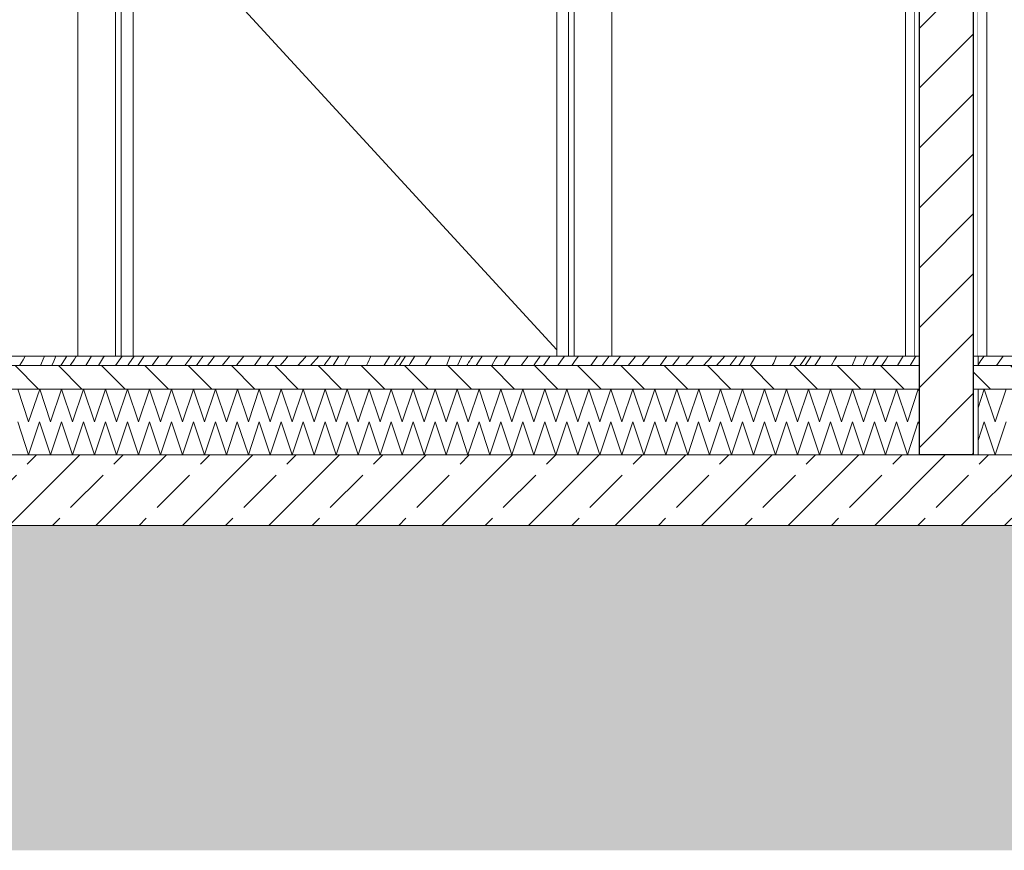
# Model space of a CAD drawing. Header units: millimetres. Extents: x 58537 to 97688, y -8921 to 14216.
# Tile 21 of 145: x 67134 to 69226, y -1050 to 715. Entities that reach past the tile are written whole.
import ezdxf

# ---------------------------------------------------------------- set-up
doc = ezdxf.new("R2010")
doc.units = ezdxf.units.MM
doc.header["$MEASUREMENT"] = 0
doc.linetypes.add('Przerywana', pattern=[240, 120, -120])
doc.linetypes.add('Wipeout_Contour', pattern=[1000, 0, -1000])
for name, color, linetype, lineweight, true_color in [('0_Nr_pióra__85', 7, 'Continuous', 13, 0x80c2ff), ('Nowe_A-Wymiary-Zewnętrzne_Nr_pióra__45', 7, 'Continuous', 15, 0x40a5ff), ('Nowe_A-Wymiary-Zewnętrzne_Nr_pióra__85', 7, 'Continuous', 13, 0x80c2ff)]:
    doc.layers.add(name, color=color, linetype=linetype, lineweight=lineweight, true_color=true_color)
for name, color, linetype in [('Nowe_A-Posadzki', 7, 'Continuous'), ('Nowe_A-Płyta-Grunt', 7, 'Continuous'), ('Nowe_A-Wymiary-Zewnętrzne', 7, 'Continuous'), ('Nowe_A-Ściany-Działowe', 7, 'Continuous'), ('Nowe_Drzwi Archicad', 7, 'Continuous')]:
    doc.layers.add(name, color=color, linetype=linetype)
for name, color, linetype, lineweight in [('Nowe_A-Posadzki_Nr_pióra__174', 7, 'Continuous', 5), ('Nowe_A-Posadzki_Nr_pióra__175', 7, 'Continuous', 5), ('Nowe_A-Posadzki_Nr_pióra__9', 7, 'Continuous', 13), ('Nowe_A-Płyta-Grunt_Nr_pióra__174', 7, 'Continuous', 5), ('Nowe_A-Płyta-Grunt_Nr_pióra__9', 7, 'Continuous', 13), ('Nowe_A-Wymiary-Zewnętrzne_Nr_pióra__46', 5, 'Continuous', 15), ('Nowe_A-Ściany-Działowe_Nr_pióra__27', 7, 'Continuous', 25), ('Nowe_A-Ściany-Działowe_Nr_pióra__47', 7, 'Continuous', 15), ('Nowe_Drzwi Archicad_Nr_pióra__3', 7, 'Continuous', 13)]:
    doc.layers.add(name, color=color, linetype=linetype, lineweight=lineweight)
doc.styles.add('STYL_AUTOMATYCZNY_2', font='arial.ttf')
doc.dimstyles.new('STYL_AUTOMATYCZNY__1', dxfattribs={"dimtxt": 125, "dimasz": 47.5, "dimexe": 0.18, "dimexo": 20, "dimgap": 0, "dimtad": 1, "dimdec": 1, "dimlfac": 0.1, "dimzin": 0, "dimdsep": 46, "dimtxsty": 'STYL_AUTOMATYCZNY_2', "dimblk": 'ARROWHEAD_11', "dimblk1": 'ARROWHEAD_11', "dimblk2": 'ARROWHEAD_11', "dimcen": 0.09, "dimclrd": 256, "dimclre": 256, "dimclrt": 5, "dimadec": 1, "dimazin": 0, "dimtfac": 1, "dimtdec": 4, "dimtmove": 0, "dimatfit": 3, "dimfxl": 0, "dimtolj": 1, "dimtzin": 0, "dimarcsym": 0})
pattern_1 = [(0, (0, 0), (0, 86.60254), [0, -50]), (0, (25, 43.3), (0, 86.60254), [0, -50])]
pattern_2 = [(135, (0, 0), (45.96194, 45.96194), [])]

# ---------------------------------------------------------------- blocks, each defined once
blk = doc.blocks.new('ElemPrzekroju_94')
at = {"layer": 'Nowe_A-Ściany-Działowe', "linetype": 'Continuous', "lineweight": 0, "true_color": 0x000000}
h = blk.add_hatch(dxfattribs=at)
h.set_pattern_fill('Tynk', color=18, style=0, pattern_type=2)
h.set_pattern_definition(pattern_1)
h.paths.add_polyline_path([(69035.1, 2540), (69035.1, 0), (69045.1, 0), (69045.1, 2540)])
h = blk.add_hatch(dxfattribs=at)
h.set_pattern_fill('Bloczki_ceramiczne', color=18, style=0, pattern_type=2)
h.set_pattern_definition([(45, (0, 0), (-63.63961, 63.63961), [])])
h.paths.add_polyline_path([(69160.1, 2550), (69045.1, 2550), (69045.1, 2540), (69045.1, 0), (69045.1, -210), (69160.1, -210), (69160.1, -70), (69160.1, -20)])
h = blk.add_hatch(dxfattribs=at)
h.set_pattern_fill('Tynk', color=18, style=0, pattern_type=2)
h.set_pattern_definition(pattern_1)
h.paths.add_polyline_path([(69160.1, -20), (69170.1, -20), (69170.1, 2550), (69160.1, 2550)])
h = blk.add_hatch(dxfattribs=at)
h.set_pattern_fill('Tynk', color=18, style=0, pattern_type=2)
h.set_pattern_definition(pattern_1)
h.paths.add_polyline_path([(69170.1, -70), (69160.1, -70), (69160.1, -210), (69170.1, -210)])
at = {"layer": 'Nowe_A-Ściany-Działowe_Nr_pióra__27', "color": 7, "linetype": 'Continuous', "lineweight": 25}
blk.add_line((69160.1, -210), (69045.1, -210), dxfattribs=at)
at = {"layer": 'Nowe_A-Ściany-Działowe_Nr_pióra__27', "color": 7, "linetype": 'Continuous', "lineweight": 25, "flags": 128}
for points in [[(69045.1, 2550), (69045.1, 2540), (69045.1, 0), (69045.1, -20), (69045.1, -70), (69045.1, -140), (69045.1, -210)], [(69160.1, 2550), (69160.1, -20), (69160.1, -70), (69160.1, -210)]]:
    blk.add_lwpolyline(points, dxfattribs=at)
at = {"layer": 'Nowe_A-Ściany-Działowe_Nr_pióra__47', "color": 7, "linetype": 'Continuous', "lineweight": 15}
for p, q in [((69035.1, 2540), (69035.1, 0)), ((69170.1, 2540), (69170.1, 0)), ((69170.1, 0), (69170.1, -20)), ((69045.1, 0), (69035.1, 0)), ((69170.1, -20), (69160.1, -20)), ((69170.1, -70), (69160.1, -70)), ((69170.1, -210), (69160.1, -210))]:
    blk.add_line(p, q, dxfattribs=at)
at = {"layer": 'Nowe_A-Ściany-Działowe_Nr_pióra__47', "color": 7, "linetype": 'Continuous', "lineweight": 15, "flags": 128}
blk.add_lwpolyline([(69170.1, -70), (69170.1, -140), (69170.1, -210)], dxfattribs=at)
blk = doc.blocks.new('ElemPrzekroju_95')
at = {"color": 254, "linetype": 'Wipeout_Contour', "lineweight": 0, "ltscale": 678108.142473}
blk.add_wipeout([(65240.1, 2540), (65240.1, 0), (67258.1, 0), (67258.1, 2117), (68392.1, 2117), (68392.1, 0), (69016.1, 0), (69016.1, 2117), (69035.1, 2117), (69035.1, 2540)], dxfattribs=at).dxf.layer = 'Nowe_A-Ściany-Działowe'
blk = doc.blocks.new('ElemPrzekroju_96')
at = {"color": 254, "linetype": 'Wipeout_Contour', "lineweight": 0, "ltscale": 276167.200856}
blk.add_wipeout([(69016.1, 0), (69035.1, 0), (69035.1, 2117), (69016.1, 2117)], dxfattribs=at).dxf.layer = 'Nowe_Drzwi Archicad'
at = {"color": 254, "linetype": 'Wipeout_Contour', "lineweight": 0, "ltscale": 276783.056424}
blk.add_wipeout([(69189.1, 0), (69189.1, 2117), (69170.1, 2117), (69170.1, 0)], dxfattribs=at).dxf.layer = 'Nowe_Drzwi Archicad'
at = {"layer": 'Nowe_Drzwi Archicad_Nr_pióra__3', "color": 7, "linetype": 'Continuous', "lineweight": 13}
for p, q in [((69016.1, 0), (69016.1, 2117)), ((69189.1, 0), (69189.1, 2117))]:
    blk.add_line(p, q, dxfattribs=at)
blk = doc.blocks.new('ElemPrzekroju_97')
at = {"color": 254, "linetype": 'Wipeout_Contour', "lineweight": 0, "ltscale": 269437.526773}
blk.add_wipeout([(67350.1, 2025), (67338.1, 2037), (67338.1, 0), (67350.1, 0)], dxfattribs=at).dxf.layer = 'Nowe_Drzwi Archicad'
at = {"color": 254, "linetype": 'Wipeout_Contour', "lineweight": 0, "ltscale": 273284.664608}
blk.add_wipeout([(68300.1, 2025), (68300.1, 0), (68312.1, 0), (68312.1, 2037)], dxfattribs=at).dxf.layer = 'Nowe_Drzwi Archicad'
at = {"color": 254, "linetype": 'Wipeout_Contour', "lineweight": 0, "ltscale": 269256.399344}
blk.add_wipeout([(67258.1, 0), (67338.1, 0), (67338.1, 2037), (67258.1, 2117)], dxfattribs=at).dxf.layer = 'Nowe_Drzwi Archicad'
at = {"color": 254, "linetype": 'Wipeout_Contour', "lineweight": 0, "ltscale": 273471.40835}
blk.add_wipeout([(68392.1, 2117), (68312.1, 2037), (68312.1, 0), (68392.1, 0)], dxfattribs=at).dxf.layer = 'Nowe_Drzwi Archicad'
at = {"color": 254, "linetype": 'Wipeout_Contour', "lineweight": 0, "ltscale": 269509.655302}
blk.add_wipeout([(67350.1, 0), (67375.1, 0), (67375.1, 2000), (67350.1, 2000)], dxfattribs=at).dxf.layer = 'Nowe_Drzwi Archicad'
at = {"color": 254, "linetype": 'Wipeout_Contour', "lineweight": 0, "ltscale": 273208.851463}
blk.add_wipeout([(68275.1, 2000), (68275.1, 0), (68300.1, 0), (68300.1, 2000)], dxfattribs=at).dxf.layer = 'Nowe_Drzwi Archicad'
at = {"layer": 'Nowe_Drzwi Archicad_Nr_pióra__3', "color": 7, "linetype": 'Continuous', "lineweight": 13}
for p, q in [((67258.1, 2117), (67258.1, 0)), ((68392.1, 0), (68392.1, 2117)), ((67338.1, 0), (67338.1, 2037)), ((68312.1, 2037), (68312.1, 0)), ((67350.1, 0), (67350.1, 2025)), ((68300.1, 2025), (68300.1, 0)), ((67375.1, 0), (67375.1, 2000)), ((68275.1, 2000), (68275.1, 0)), ((68275.1, 13.1), (67375.1, 992.9))]:
    blk.add_line(p, q, dxfattribs=at)
blk = doc.blocks.new('*X382')
at = {"layer": 'Nowe_A-Płyta-Grunt_Nr_pióra__174', "color": 7, "linetype": 'Continuous', "lineweight": 5}
for p, q in [((69170.1, -179.6), (69183.3, -140)), ((69183.3, -140), (69206.6, -210)), ((69206.6, -210), (69230, -140))]:
    blk.add_line(p, q, dxfattribs=at)
blk = doc.blocks.new('*X383')
at = {"layer": 'Nowe_A-Płyta-Grunt_Nr_pióra__174', "color": 7, "linetype": 'Continuous', "lineweight": 5}
for p, q in [((67130, -140), (67153.3, -210)), ((67153.3, -210), (67176.6, -140)), ((67176.6, -140), (67200, -210)), ((67200, -210), (67223.3, -140)), ((67223.3, -140), (67246.6, -210)), ((67246.6, -210), (67270, -140)), ((67270, -140), (67293.3, -210)), ((67293.3, -210), (67316.6, -140)), ((67316.6, -140), (67340, -210)), ((67340, -210), (67363.3, -140)), ((67363.3, -140), (67386.6, -210)), ((67386.6, -210), (67410, -140)), ((67410, -140), (67433.3, -210)), ((67433.3, -210), (67456.6, -140)), ((67456.6, -140), (67480, -210)), ((67480, -210), (67503.3, -140)), ((67503.3, -140), (67526.6, -210)), ((67526.6, -210), (67550, -140)), ((67550, -140), (67573.3, -210)), ((67573.3, -210), (67596.6, -140)), ((67596.6, -140), (67620, -210)), ((67620, -210), (67643.3, -140)), ((67643.3, -140), (67666.6, -210)), ((67666.6, -210), (67690, -140)), ((67690, -140), (67713.3, -210)), ((67713.3, -210), (67736.6, -140)), ((67736.6, -140), (67760, -210)), ((67760, -210), (67783.3, -140)), ((67783.3, -140), (67806.6, -210)), ((67806.6, -210), (67830, -140)), ((67830, -140), (67853.3, -210)), ((67853.3, -210), (67876.6, -140)), ((67876.6, -140), (67900, -210)), ((67900, -210), (67923.3, -140)), ((67923.3, -140), (67946.6, -210)), ((67946.6, -210), (67970, -140)), ((67970, -140), (67993.3, -210)), ((67993.3, -210), (68016.6, -140)), ((68016.6, -140), (68040, -210)), ((68040, -210), (68063.3, -140)), ((68063.3, -140), (68086.6, -210)), ((68086.6, -210), (68110, -140)), ((68110, -140), (68133.3, -210)), ((68133.3, -210), (68156.6, -140)), ((68156.6, -140), (68180, -210)), ((68180, -210), (68203.3, -140)), ((68203.3, -140), (68226.6, -210)), ((68226.6, -210), (68250, -140)), ((68250, -140), (68273.3, -210)), ((68273.3, -210), (68296.6, -140)), ((68296.6, -140), (68320, -210)), ((68320, -210), (68343.3, -140)), ((68343.3, -140), (68366.6, -210)), ((68366.6, -210), (68390, -140)), ((68390, -140), (68413.3, -210)), ((68413.3, -210), (68436.6, -140)), ((68436.6, -140), (68460, -210)), ((68460, -210), (68483.3, -140)), ((68483.3, -140), (68506.6, -210)), ((68506.6, -210), (68530, -140)), ((68530, -140), (68553.3, -210)), ((68553.3, -210), (68576.6, -140)), ((68576.6, -140), (68600, -210)), ((68600, -210), (68623.3, -140)), ((68623.3, -140), (68646.6, -210)), ((68646.6, -210), (68670, -140)), ((68670, -140), (68693.3, -210)), ((68693.3, -210), (68716.6, -140)), ((68716.6, -140), (68740, -210)), ((68740, -210), (68763.3, -140)), ((68763.3, -140), (68786.6, -210)), ((68786.6, -210), (68810, -140)), ((68810, -140), (68833.3, -210)), ((68833.3, -210), (68856.6, -140)), ((68856.6, -140), (68880, -210)), ((68880, -210), (68903.3, -140)), ((68903.3, -140), (68926.6, -210)), ((68926.6, -210), (68950, -140)), ((68950, -140), (68973.3, -210)), ((68973.3, -210), (68996.6, -140)), ((68996.6, -140), (69020, -210)), ((69020, -210), (69043.3, -140)), ((69043.3, -140), (69045.1, -145.4))]:
    blk.add_line(p, q, dxfattribs=at)
blk = doc.blocks.new('ElemPrzekroju_346')
at = {"layer": 'Nowe_A-Płyta-Grunt', "linetype": 'Continuous', "lineweight": 0, "true_color": 0x000000}
h = blk.add_hatch(dxfattribs=at)
h.set_pattern_fill('Beton_zbrojony', color=18, style=0, pattern_type=2)
h.set_pattern_definition([(45, (0, 0), (-91.92388, 91.92388), []), (45, (-45.96, 45.96), (-91.92388, 91.92388), [97.5, -32.5])])
h.paths.add_polyline_path([(65230.1, -360), (75380.1, -360), (75380.1, -210), (75130.1, -210), (72130.1, -210), (71870.1, -210), (69170.1, -210), (69045.1, -210), (65230.1, -210)])
h = blk.add_hatch(dxfattribs=at)
h.set_pattern_fill('Piasek', color=18, style=0, pattern_type=2)
h.set_pattern_definition([(45, (0, 175), (-55.68466, 55.68466), [0, -52.5, 0, -78.75]), (110, (175, 175), (74.00079, 26.93409), [0, -38.5, 0, -66.5])])
h.paths.add_polyline_path([(65230.1, -1050), (75380.1, -1050), (75380.1, -360), (65230.1, -360)])
at = {"layer": 'Nowe_A-Płyta-Grunt_Nr_pióra__9', "color": 7, "linetype": 'Continuous', "lineweight": 13}
for p, q in [((69045.1, -210), (65230.1, -210)), ((71870.1, -210), (69170.1, -210)), ((75380.1, -360), (65230.1, -360))]:
    blk.add_line(p, q, dxfattribs=at)
at = {"layer": 'Nowe_A-Płyta-Grunt', "lineweight": 0}
for name in ['*X383', '*X382']:
    blk.add_blockref(name, (0, 0), dxfattribs=at)
blk = doc.blocks.new('*X417')
at = {"layer": 'Nowe_A-Posadzki_Nr_pióra__175', "color": 7, "linetype": 'Continuous', "lineweight": 5}
for p, q in [((69176.4, -9.4), (69183.3, 0)), ((69209.5, -20), (69223.8, 0)), ((69170.1, -18.6), (69176.4, -9.4))]:
    blk.add_line(p, q, dxfattribs=at)
blk = doc.blocks.new('*X418')
at = {"layer": 'Nowe_A-Posadzki_Nr_pióra__175', "color": 7, "linetype": 'Continuous', "lineweight": 5}
for p, q in [((67133.8, -20), (67134.4, -19)), ((67134.4, -19), (67141.3, -7.6)), ((67141.3, -7.6), (67146.1, 0)), ((67186.2, -1.5), (67178.7, -20)), ((67186.8, 0), (67186.2, -1.5)), ((67206.5, -10.7), (67202.2, -20)), ((67211.3, 0), (67206.5, -10.7)), ((67222, -20), (67223.3, -17.9)), ((67223.3, -17.9), (67225.8, -13.9)), ((67225.8, -13.9), (67228.3, -10)), ((67228.3, -10), (67230.8, -6)), ((67230.8, -6), (67233.3, -2.1)), ((67233.3, -2.1), (67234.6, 0)), ((67241.6, -20), (67250.7, -6.6)), ((67250.7, -6.6), (67253.7, -1.9)), ((67253.7, -1.9), (67254.9, 0)), ((67274.9, -20), (67283.2, -6)), ((67283.2, -6), (67286.9, 0)), ((67301.7, -20), (67312.6, -2.5)), ((67312.6, -2.5), (67314.2, 0)), ((67337.8, -20), (67352, 0)), ((67364.1, -20), (67366.4, -16.6)), ((67366.4, -16.6), (67377.6, 0)), ((67385, -20), (67398.2, -0.8)), ((67398.2, -0.8), (67398.8, 0)), ((67415.7, -20), (67421.8, -11)), ((67421.8, -11), (67429.5, 0)), ((67444.9, -20), (67452.2, -9.4)), ((67452.2, -9.4), (67459.1, 0)), ((67485.3, -20), (67499.6, 0)), ((67509.8, -20), (67517.8, -8.7)), ((67517.8, -8.7), (67524.2, 0)), ((67533.2, -20), (67542.9, -7)), ((67542.9, -7), (67548.3, 0)), ((67564.7, -20), (67568.2, -15.6)), ((67568.2, -15.6), (67577.2, -4.2)), ((67577.2, -4.2), (67580.6, 0)), ((67594.7, -20), (67595.5, -18.9)), ((67595.5, -18.9), (67610.7, 0)), ((67633, -20), (67639.3, -11.1)), ((67639.3, -11.1), (67647.2, 0)), ((67659.3, -20), (67672.2, -3)), ((67672.2, -3), (67674, 0)), ((67687.3, -20), (67690.8, -15.6)), ((67690.8, -15.6), (67697.9, -7.6)), ((67697.9, -7.6), (67703.9, 0)), ((67725.1, -20), (67725.8, -19.3)), ((67725.8, -19.3), (67740.5, -2.7)), ((67740.5, -2.7), (67742.6, 0)), ((67752.3, -20), (67769.9, 0)), ((67780.9, -20), (67784.9, -14.3)), ((67784.9, -14.3), (67795.3, 0)), ((67800.1, -20), (67812.5, 0)), ((67824.1, -20), (67833.6, -3.3)), ((67833.6, -3.3), (67835.5, 0)), ((67871, -20), (67874, -14)), ((67874, -14), (67879.9, 0)), ((67908.4, -19.6), (67908.1, -20)), ((67920.8, 0), (67908.4, -19.6)), ((67929.7, -20), (67932.6, -16.1)), ((67932.6, -16.1), (67935.7, -11.7)), ((67935.7, -11.7), (67938.8, -7.2)), ((67938.8, -7.2), (67941.7, -2.7)), ((67940.8, -20), (67953.8, 0)), ((67941.7, -2.7), (67943.4, 0)), ((67961.4, -20), (67963.9, -15.9)), ((67963.9, -15.9), (67973.9, 0)), ((67995.9, -20), (67996.5, -19)), ((67996.5, -19), (68003.4, -7.6)), ((68003.4, -7.6), (68008.2, 0)), ((68048.3, -1.5), (68040.8, -20)), ((68048.9, 0), (68048.3, -1.5)), ((68068.6, -10.7), (68064.3, -20)), ((68073.4, 0), (68068.6, -10.7)), ((68084.1, -20), (68085.4, -17.9)), ((68085.4, -17.9), (68087.9, -13.9)), ((68087.9, -13.9), (68090.4, -10)), ((68090.4, -10), (68092.9, -6)), ((68092.9, -6), (68095.4, -2.1)), ((68095.4, -2.1), (68096.7, 0)), ((68103.7, -20), (68112.8, -6.6)), ((68112.8, -6.6), (68115.8, -1.9)), ((68115.8, -1.9), (68117, 0)), ((68137, -20), (68145.3, -6)), ((68145.3, -6), (68149, 0)), ((68163.8, -20), (68174.7, -2.5)), ((68174.7, -2.5), (68176.3, 0)), ((68199.9, -20), (68214.1, 0)), ((68226.2, -20), (68228.5, -16.6)), ((68228.5, -16.6), (68239.7, 0)), ((68247.1, -20), (68260.3, -0.8)), ((68260.3, -0.8), (68260.9, 0)), ((68277.8, -20), (68283.9, -11)), ((68283.9, -11), (68291.6, 0)), ((68307, -20), (68314.3, -9.4)), ((68314.3, -9.4), (68321.2, 0)), ((68347.4, -20), (68361.7, 0)), ((68371.9, -20), (68379.9, -8.7)), ((68379.9, -8.7), (68386.3, 0)), ((68395.3, -20), (68405, -7)), ((68405, -7), (68410.4, 0)), ((68426.9, -20), (68430.3, -15.6)), ((68430.3, -15.6), (68439.3, -4.2)), ((68439.3, -4.2), (68442.7, 0)), ((68456.8, -20), (68457.6, -18.9)), ((68457.6, -18.9), (68472.8, 0)), ((68495.1, -20), (68501.4, -11.1)), ((68501.4, -11.1), (68509.3, 0)), ((68521.4, -20), (68534.3, -3)), ((68534.3, -3), (68536.1, 0)), ((68549.4, -20), (68552.9, -15.6)), ((68552.9, -15.6), (68560, -7.6)), ((68560, -7.6), (68566, 0)), ((68587.2, -20), (68587.9, -19.3)), ((68587.9, -19.3), (68602.6, -2.7)), ((68602.6, -2.7), (68604.7, 0)), ((68614.4, -20), (68632, 0)), ((68643, -20), (68647, -14.3)), ((68647, -14.3), (68657.4, 0)), ((68662.2, -20), (68674.6, 0)), ((68686.2, -20), (68695.7, -3.3)), ((68695.7, -3.3), (68697.6, 0)), ((68733.1, -20), (68736.1, -14)), ((68736.1, -14), (68742, 0)), ((68770.5, -19.6), (68770.2, -20)), ((68782.9, 0), (68770.5, -19.6)), ((68791.8, -20), (68794.7, -16.1)), ((68794.7, -16.1), (68797.8, -11.7)), ((68797.8, -11.7), (68800.9, -7.2)), ((68800.9, -7.2), (68803.8, -2.7)), ((68802.9, -20), (68815.9, 0)), ((68803.8, -2.7), (68805.5, 0)), ((68823.5, -20), (68826, -15.9)), ((68826, -15.9), (68836, 0)), ((68858, -20), (68858.6, -19)), ((68858.6, -19), (68865.5, -7.6)), ((68865.5, -7.6), (68870.3, 0)), ((68910.4, -1.5), (68902.9, -20)), ((68911, 0), (68910.4, -1.5)), ((68930.7, -10.7), (68926.4, -20)), ((68935.5, 0), (68930.7, -10.7)), ((68946.2, -20), (68947.5, -17.9)), ((68947.5, -17.9), (68950, -13.9)), ((68950, -13.9), (68952.5, -10)), ((68952.5, -10), (68955, -6)), ((68955, -6), (68957.5, -2.1)), ((68957.5, -2.1), (68958.9, 0)), ((68965.8, -20), (68975, -6.6)), ((68975, -6.6), (68977.9, -1.9)), ((68977.9, -1.9), (68979.1, 0)), ((68999.1, -20), (69007.4, -6)), ((69007.4, -6), (69011.1, 0)), ((69025.9, -20), (69036.8, -2.5)), ((69036.8, -2.5), (69038.4, 0))]:
    blk.add_line(p, q, dxfattribs=at)
blk = doc.blocks.new('*X419')
at = {"layer": 'Nowe_A-Posadzki_Nr_pióra__174', "color": 7, "linetype": 'Continuous', "lineweight": 5}
for p, q in [((67130, -70), (67153.3, -140)), ((67153.3, -140), (67176.7, -70)), ((67176.7, -70), (67200, -140)), ((67200, -140), (67223.3, -70)), ((67223.3, -70), (67246.7, -140)), ((67246.7, -140), (67270, -70)), ((67270, -70), (67293.3, -140)), ((67293.3, -140), (67316.7, -70)), ((67316.7, -70), (67340, -140)), ((67340, -140), (67363.3, -70)), ((67363.3, -70), (67386.7, -140)), ((67386.7, -140), (67410, -70)), ((67410, -70), (67433.3, -140)), ((67433.3, -140), (67456.7, -70)), ((67456.7, -70), (67480, -140)), ((67480, -140), (67503.3, -70)), ((67503.3, -70), (67526.7, -140)), ((67526.7, -140), (67550, -70)), ((67550, -70), (67573.3, -140)), ((67573.3, -140), (67596.7, -70)), ((67596.7, -70), (67620, -140)), ((67620, -140), (67643.3, -70)), ((67643.3, -70), (67666.7, -140)), ((67666.7, -140), (67690, -70)), ((67690, -70), (67713.3, -140)), ((67713.3, -140), (67736.7, -70)), ((67736.7, -70), (67760, -140)), ((67760, -140), (67783.3, -70)), ((67783.3, -70), (67806.7, -140)), ((67806.7, -140), (67830, -70)), ((67830, -70), (67853.3, -140)), ((67853.3, -140), (67876.7, -70)), ((67876.7, -70), (67900, -140)), ((67900, -140), (67923.3, -70)), ((67923.3, -70), (67946.7, -140)), ((67946.7, -140), (67970, -70)), ((67970, -70), (67993.3, -140)), ((67993.3, -140), (68016.7, -70)), ((68016.7, -70), (68040, -140)), ((68040, -140), (68063.3, -70)), ((68063.3, -70), (68086.7, -140)), ((68086.7, -140), (68110, -70)), ((68110, -70), (68133.3, -140)), ((68133.3, -140), (68156.7, -70)), ((68156.7, -70), (68180, -140)), ((68180, -140), (68203.3, -70)), ((68203.3, -70), (68226.7, -140)), ((68226.7, -140), (68250, -70)), ((68250, -70), (68273.3, -140)), ((68273.3, -140), (68296.7, -70)), ((68296.7, -70), (68320, -140)), ((68320, -140), (68343.3, -70)), ((68343.3, -70), (68366.7, -140)), ((68366.7, -140), (68390, -70)), ((68390, -70), (68413.3, -140)), ((68413.3, -140), (68436.7, -70)), ((68436.7, -70), (68460, -140)), ((68460, -140), (68483.3, -70)), ((68483.3, -70), (68506.7, -140)), ((68506.7, -140), (68530, -70)), ((68530, -70), (68553.3, -140)), ((68553.3, -140), (68576.7, -70)), ((68576.7, -70), (68600, -140)), ((68600, -140), (68623.3, -70)), ((68623.3, -70), (68646.7, -140)), ((68646.7, -140), (68670, -70)), ((68670, -70), (68693.3, -140)), ((68693.3, -140), (68716.7, -70)), ((68716.7, -70), (68740, -140)), ((68740, -140), (68763.3, -70)), ((68763.3, -70), (68786.7, -140)), ((68786.7, -140), (68810, -70)), ((68810, -70), (68833.3, -140)), ((68833.3, -140), (68856.7, -70)), ((68856.7, -70), (68880, -140)), ((68880, -140), (68903.3, -70)), ((68903.3, -70), (68926.7, -140)), ((68926.7, -140), (68950, -70)), ((68950, -70), (68973.3, -140)), ((68973.3, -140), (68996.7, -70)), ((68996.7, -70), (69020, -140)), ((69020, -140), (69043.3, -70)), ((69043.3, -70), (69045.1, -75.2))]:
    blk.add_line(p, q, dxfattribs=at)
blk = doc.blocks.new('*X420')
at = {"layer": 'Nowe_A-Posadzki_Nr_pióra__174', "color": 7, "linetype": 'Continuous', "lineweight": 5}
for p, q in [((69170.1, -109.8), (69183.3, -70)), ((69183.3, -70), (69206.7, -140)), ((69206.7, -140), (69230, -70))]:
    blk.add_line(p, q, dxfattribs=at)
blk = doc.blocks.new('ElemPrzekroju_365')
at = {"layer": 'Nowe_A-Posadzki', "linetype": 'Continuous', "lineweight": 0, "true_color": 0x000000}
h = blk.add_hatch(dxfattribs=at)
h.set_pattern_fill('Cegła_zwykła', color=18, style=0, pattern_type=2)
h.set_pattern_definition(pattern_2)
h.paths.add_polyline_path([(65240.1, -20), (65240.1, -70), (69045.1, -70), (69045.1, -20)])
h = blk.add_hatch(dxfattribs=at)
h.set_pattern_fill('Cegła_zwykła', color=18, style=0, pattern_type=2)
h.set_pattern_definition(pattern_2)
h.paths.add_polyline_path([(69160.1, -70), (69170.1, -70), (71870.1, -70), (71880.1, -70), (71880.1, -20), (71870.1, -20), (69170.1, -20), (69160.1, -20)])
at = {"layer": 'Nowe_A-Posadzki_Nr_pióra__9', "color": 7, "linetype": 'Continuous', "lineweight": 13}
for p, q in [((69035.1, 0), (65240.1, 0)), ((71870.1, 0), (69170.1, 0)), ((69045.1, -20), (65240.1, -20)), ((71870.1, -20), (69170.1, -20)), ((69045.1, -70), (65240.1, -70)), ((71870.1, -70), (69170.1, -70))]:
    blk.add_line(p, q, dxfattribs=at)
at = {"layer": 'Nowe_A-Posadzki', "lineweight": 0}
for name in ['*X417', '*X418', '*X419', '*X420']:
    blk.add_blockref(name, (0, 0), dxfattribs=at)
blk = doc.blocks.new('*D628')
at = {"layer": 'Nowe_A-Wymiary-Zewnętrzne_Nr_pióra__45', "linetype": 'Continuous', "lineweight": 15, "true_color": 0x40a5ff}
for points in [[(90247.8, 2200), (90248.7, 2195.2), (90251.4, 2191.2), (90255.5, 2188.5), (90260.3, 2187.5), (90265, 2188.5), (90269.1, 2191.2), (90271.8, 2195.2), (90272.8, 2200), (90271.8, 2204.8), (90269.1, 2208.8), (90265, 2211.5), (90260.3, 2212.5), (90255.5, 2211.5), (90251.4, 2208.8), (90248.7, 2204.8)], [(90247.8, 0), (90248.7, -4.8), (90251.4, -8.8), (90255.5, -11.5), (90260.3, -12.5), (90265, -11.5), (90269.1, -8.8), (90271.8, -4.8), (90272.8, 0), (90271.8, 4.8), (90269.1, 8.8), (90265, 11.5), (90260.3, 12.5), (90255.5, 11.5), (90251.4, 8.8), (90248.7, 4.8)]]:
    blk.add_hatch(color=161, dxfattribs=at).paths.add_polyline_path(points)
at = {"layer": 'Nowe_A-Wymiary-Zewnętrzne_Nr_pióra__45', "color": 161, "linetype": 'Continuous', "lineweight": 15, "true_color": 0x40a5ff}
for centre in [(90260.3, 2200), (90260.3, 0)]:
    blk.add_circle(centre, 12.5, dxfattribs=at)
at = {"layer": 'Nowe_A-Wymiary-Zewnętrzne_Nr_pióra__85', "color": 151, "linetype": 'Continuous', "lineweight": 13, "true_color": 0x80c2ff}
for p, q in [((90247.8, 2200), (90213.4, 2200)), ((90307.1, 2200), (90272.8, 2200)), ((90260.3, 12.5), (90260.3, 2187.5)), ((90247.8, 0), (90213.4, 0)), ((90307.1, 0), (90272.8, 0)), ((90260.3, -25), (90260.3, -12.5))]:
    blk.add_line(p, q, dxfattribs=at)
at = {"layer": 'Nowe_A-Wymiary-Zewnętrzne_Nr_pióra__46', "color": 5, "lineweight": 15, "char_height": 125, "attachment_point": 7, "rotation": 90, "style": 'STYL_AUTOMATYCZNY_2'}
for s, insert in [('\\A1;{\\pql;\\fArial|b0|i0|c238|p0;\\W1.000000;34,0}', (90235.3, 1853.9)), ('\\A1;{\\pql;\\fArial|b0|i0|c238|p0;\\W1.000000;220,0}', (90235.3, 718.7))]:
    blk.add_mtext(s, dxfattribs=dict(at, insert=insert))
blk = doc.blocks.new('ARROWHEAD_11')
at = {"color": 0, "linetype": 'Continuous', "lineweight": 0}
blk.add_line((0, 0), (-1, 0), dxfattribs=at)
at = {"color": 0, "linetype": 'Continuous', "lineweight": 0, "const_width": 0.25, "flags": 128}
blk.add_lwpolyline([(-0.125, 0, 1), (0.125, 0, 1)], format="xyb", close=True, dxfattribs=at)
blk = doc.blocks.new('*D642')
at = {"layer": 'Nowe_A-Wymiary-Zewnętrzne_Nr_pióra__45', "linetype": 'Continuous', "lineweight": 15, "true_color": 0x40a5ff}
for points in [[(93212.8, -140), (93213.7, -144.8), (93216.4, -148.8), (93220.5, -151.5), (93225.3, -152.5), (93230, -151.5), (93234.1, -148.8), (93236.8, -144.8), (93237.8, -140), (93236.8, -135.2), (93234.1, -131.2), (93230, -128.5), (93225.3, -127.5), (93220.5, -128.5), (93216.4, -131.2), (93213.7, -135.2)], [(93212.8, -320), (93213.7, -324.8), (93216.4, -328.8), (93220.5, -331.5), (93225.3, -332.5), (93230, -331.5), (93234.1, -328.8), (93236.8, -324.8), (93237.8, -320), (93236.8, -315.2), (93234.1, -311.2), (93230, -308.5), (93225.3, -307.5), (93220.5, -308.5), (93216.4, -311.2), (93213.7, -315.2)]]:
    blk.add_hatch(color=161, dxfattribs=at).paths.add_polyline_path(points)
at = {"layer": 'Nowe_A-Wymiary-Zewnętrzne_Nr_pióra__45', "color": 161, "linetype": 'Continuous', "lineweight": 15, "true_color": 0x40a5ff}
for centre in [(93225.3, -140), (93225.3, -320)]:
    blk.add_circle(centre, 12.5, dxfattribs=at)
at = {"layer": 'Nowe_A-Wymiary-Zewnętrzne_Nr_pióra__85', "color": 151, "linetype": 'Continuous', "lineweight": 13, "true_color": 0x80c2ff}
for p, q in [((93212.8, -140), (93178.4, -140)), ((93272.1, -140), (93237.8, -140)), ((93225.3, -307.5), (93225.3, -152.5)), ((93212.8, -320), (93178.4, -320)), ((93225.3, -345), (93225.3, -332.5)), ((93272.1, -320), (93237.8, -320))]:
    blk.add_line(p, q, dxfattribs=at)
at = {"layer": 'Nowe_A-Wymiary-Zewnętrzne_Nr_pióra__46', "color": 5, "lineweight": 15, "insert": (93200.3, -666.1), "char_height": 125, "attachment_point": 7, "rotation": 90, "style": 'STYL_AUTOMATYCZNY_2'}
blk.add_mtext('\\A1;{\\pql;\\fArial|b0|i0|c238|p0;\\W1.000000;18,0}', dxfattribs=at)
blk = doc.blocks.new('*D643')
at = {"layer": 'Nowe_A-Wymiary-Zewnętrzne_Nr_pióra__45', "linetype": 'Continuous', "lineweight": 15, "true_color": 0x40a5ff}
for points in [[(93212.8, 0), (93213.7, -4.8), (93216.4, -8.8), (93220.5, -11.5), (93225.3, -12.5), (93230, -11.5), (93234.1, -8.8), (93236.8, -4.8), (93237.8, 0), (93236.8, 4.8), (93234.1, 8.8), (93230, 11.5), (93225.3, 12.5), (93220.5, 11.5), (93216.4, 8.8), (93213.7, 4.8)], [(93212.8, -140), (93213.7, -144.8), (93216.4, -148.8), (93220.5, -151.5), (93225.3, -152.5), (93230, -151.5), (93234.1, -148.8), (93236.8, -144.8), (93237.8, -140), (93236.8, -135.2), (93234.1, -131.2), (93230, -128.5), (93225.3, -127.5), (93220.5, -128.5), (93216.4, -131.2), (93213.7, -135.2)]]:
    blk.add_hatch(color=161, dxfattribs=at).paths.add_polyline_path(points)
at = {"layer": 'Nowe_A-Wymiary-Zewnętrzne_Nr_pióra__45', "color": 161, "linetype": 'Continuous', "lineweight": 15, "true_color": 0x40a5ff}
blk.add_circle((93225.3, 0), 12.5, dxfattribs=at)
at = {"layer": 'Nowe_A-Wymiary-Zewnętrzne_Nr_pióra__85', "color": 151, "linetype": 'Continuous', "lineweight": 13, "true_color": 0x80c2ff}
for p, q in [((93212.8, 0), (93178.4, 0)), ((93272.1, 0), (93237.8, 0)), ((93225.3, -127.5), (93225.3, -12.5))]:
    blk.add_line(p, q, dxfattribs=at)
blk = doc.blocks.new('*D644')
at = {"layer": 'Nowe_A-Wymiary-Zewnętrzne_Nr_pióra__45', "linetype": 'Continuous', "lineweight": 15, "true_color": 0x40a5ff}
for points in [[(93212.8, 2200), (93213.7, 2195.2), (93216.4, 2191.2), (93220.5, 2188.5), (93225.3, 2187.5), (93230, 2188.5), (93234.1, 2191.2), (93236.8, 2195.2), (93237.8, 2200), (93236.8, 2204.8), (93234.1, 2208.8), (93230, 2211.5), (93225.3, 2212.5), (93220.5, 2211.5), (93216.4, 2208.8), (93213.7, 2204.8)], [(93212.8, 0), (93213.7, -4.8), (93216.4, -8.8), (93220.5, -11.5), (93225.3, -12.5), (93230, -11.5), (93234.1, -8.8), (93236.8, -4.8), (93237.8, 0), (93236.8, 4.8), (93234.1, 8.8), (93230, 11.5), (93225.3, 12.5), (93220.5, 11.5), (93216.4, 8.8), (93213.7, 4.8)]]:
    blk.add_hatch(color=161, dxfattribs=at).paths.add_polyline_path(points)
at = {"layer": 'Nowe_A-Wymiary-Zewnętrzne_Nr_pióra__45', "color": 161, "linetype": 'Continuous', "lineweight": 15, "true_color": 0x40a5ff}
for centre in [(93225.3, 2200), (93225.3, 0)]:
    blk.add_circle(centre, 12.5, dxfattribs=at)
at = {"layer": 'Nowe_A-Wymiary-Zewnętrzne_Nr_pióra__85', "color": 151, "linetype": 'Continuous', "lineweight": 13, "true_color": 0x80c2ff}
for p, q in [((93212.8, 2200), (93178.4, 2200)), ((93272.1, 2200), (93237.8, 2200)), ((93225.3, 12.5), (93225.3, 2187.5)), ((93212.8, 0), (93178.4, 0)), ((93272.1, 0), (93237.8, 0))]:
    blk.add_line(p, q, dxfattribs=at)
at = {"layer": 'Nowe_A-Wymiary-Zewnętrzne_Nr_pióra__46', "color": 5, "lineweight": 15, "char_height": 125, "attachment_point": 7, "rotation": 90, "style": 'STYL_AUTOMATYCZNY_2'}
for s, insert in [('\\A1;{\\pql;\\fArial|b0|i0|c238|p0;\\W1.000000;220,0}', (93200.3, 1052.3)), ('\\A1;{\\pql;\\fArial|b0|i0|c238|p0;\\W1.000000;14,0}', (93200.3, 12.5))]:
    blk.add_mtext(s, dxfattribs=dict(at, insert=insert))
blk = doc.blocks.new('*D659')
at = {"layer": 'Nowe_A-Wymiary-Zewnętrzne_Nr_pióra__45', "linetype": 'Continuous', "lineweight": 15, "true_color": 0x40a5ff}
for points in [[(93474.8, 12846.4), (93475.7, 12841.6), (93478.4, 12837.5), (93482.5, 12834.8), (93487.3, 12833.9), (93492.1, 12834.8), (93496.1, 12837.5), (93498.8, 12841.6), (93499.8, 12846.4), (93498.8, 12851.2), (93496.1, 12855.2), (93492.1, 12857.9), (93487.3, 12858.9), (93482.5, 12857.9), (93478.4, 12855.2), (93475.7, 12851.2)], [(93474.8, 0), (93475.7, -4.8), (93478.4, -8.8), (93482.5, -11.5), (93487.3, -12.5), (93492.1, -11.5), (93496.1, -8.8), (93498.8, -4.8), (93499.8, 0), (93498.8, 4.8), (93496.1, 8.8), (93492.1, 11.5), (93487.3, 12.5), (93482.5, 11.5), (93478.4, 8.8), (93475.7, 4.8)]]:
    blk.add_hatch(color=161, dxfattribs=at).paths.add_polyline_path(points)
at = {"layer": 'Nowe_A-Wymiary-Zewnętrzne_Nr_pióra__45', "color": 161, "linetype": 'Continuous', "lineweight": 15, "true_color": 0x40a5ff}
for centre in [(93487.3, 12846.4), (93487.3, 0)]:
    blk.add_circle(centre, 12.5, dxfattribs=at)
at = {"layer": 'Nowe_A-Wymiary-Zewnętrzne_Nr_pióra__85', "color": 151, "linetype": 'Continuous', "lineweight": 13, "true_color": 0x80c2ff}
for p, q in [((93487.3, 12858.9), (93487.3, 12871.4)), ((93474.8, 12846.4), (93440.4, 12846.4)), ((93534.2, 12846.4), (93499.8, 12846.4)), ((93487.3, 12.5), (93487.3, 12833.9)), ((93474.8, 0), (93440.4, 0)), ((93534.2, 0), (93499.8, 0)), ((93487.3, -25), (93487.3, -12.5))]:
    blk.add_line(p, q, dxfattribs=at)
at = {"layer": 'Nowe_A-Wymiary-Zewnętrzne_Nr_pióra__46', "color": 5, "lineweight": 15, "insert": (93462.3, 6137.2), "char_height": 125, "attachment_point": 7, "rotation": 90, "style": 'STYL_AUTOMATYCZNY_2'}
blk.add_mtext('\\A1;{\\pql;\\fArial|b0|i0|c238|p0;\\W1.000000;1\xa0284,6}', dxfattribs=at)
blk = doc.blocks.new('D Przekrój_STORY_MARKER')
at = {"layer": '0_Nr_pióra__85', "color": 151, "linetype": 'Przerywana', "lineweight": 13, "true_color": 0x80c2ff}
blk.add_line((62199.3, 0), (94026.2, 0), dxfattribs=at)

msp = doc.modelspace()

# ---------------------------------------------------------------- block references
at = {"layer": 'Nowe_A-Ściany-Działowe', "lineweight": 0}
msp.add_blockref('ElemPrzekroju_94', (0, 0), dxfattribs=at)

# ---------------------------------------------------------------- next in the draw order: block references
at = {"layer": 'Nowe_A-Płyta-Grunt', "lineweight": 0}
msp.add_blockref('ElemPrzekroju_346', (0, 0), dxfattribs=at)
at = {"layer": 'Nowe_A-Ściany-Działowe', "lineweight": 0}
msp.add_blockref('ElemPrzekroju_95', (0, 0), dxfattribs=at)

# ---------------------------------------------------------------- next in the draw order: block references
at = {"layer": 'Nowe_Drzwi Archicad', "lineweight": 0}
for name in ['ElemPrzekroju_97', 'ElemPrzekroju_96']:
    msp.add_blockref(name, (0, 0), dxfattribs=at)

# ---------------------------------------------------------------- next in the draw order: dimensions: what is measured, and where the dimension line sits
at = {"layer": 'Nowe_A-Wymiary-Zewnętrzne', "color": 151, "linetype": 'Continuous', "lineweight": 13, "true_color": 0x80c2ff}
dim = msp.add_linear_dim(base=(93225.25, -140), p1=(63270.07, -320), p2=(63270.07, -140), angle=90, dimstyle='STYL_AUTOMATYCZNY__1', dxfattribs=at)
dim.commit()
dim.dimension.update_dxf_attribs({"geometry": '*D642', "text_midpoint": (93137.75, -504.33), "dimtype": 160, "text_rotation": 90})

# ---------------------------------------------------------------- next in the draw order: block references
at = {"linetype": 'Continuous', "lineweight": 0}
msp.add_blockref('D Przekrój_STORY_MARKER', (0, 0), dxfattribs=at)
at = {"layer": 'Nowe_A-Posadzki', "lineweight": 0}
msp.add_blockref('ElemPrzekroju_365', (0, 0), dxfattribs=at)

# ---------------------------------------------------------------- next in the draw order: dimensions: what is measured, and where the dimension line sits
at = {"layer": 'Nowe_A-Wymiary-Zewnętrzne', "color": 151, "linetype": 'Continuous', "lineweight": 13, "true_color": 0x80c2ff}
for base, p1, p2, picture, middle in [((93487.29, 12846.37), (64770.07, 0), (64717.21, 12846.37), '*D659', (93399.79, 6418.33)), ((93225.25, 2200), (64770.07, 0), (64770.07, 2200), '*D644', (93137.75, 1261.72)), ((90260.25, 2200), (65240.07, 0), (65230.07, 2200), '*D628', (90172.75, 928.07)), ((93225.25, 0), (63270.07, -140), (64770.07, 0), '*D643', (93137.75, 174.32))]:
    dim = msp.add_linear_dim(base=base, p1=p1, p2=p2, angle=90, dimstyle='STYL_AUTOMATYCZNY__1', dxfattribs=at)
    dim.commit()
    dim.dimension.update_dxf_attribs({"geometry": picture, "text_midpoint": middle, "dimtype": 160, "text_rotation": 90})

doc.saveas('drawing.dxf')
